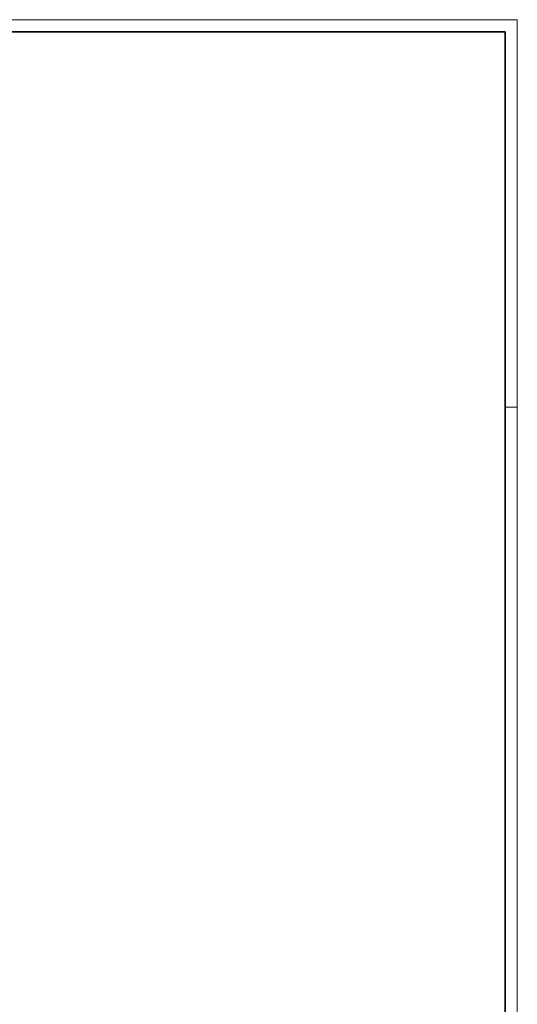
# Model space of a CAD drawing. Extents: x -720 to 300, y 62 to 1112.
# Tile 60 of 60: x 96 to 300, y 709 to 1112. Entities that reach past the tile are written whole.
import ezdxf
from ezdxf.lldxf.tags import DXFTag

# ---------------------------------------------------------------- set-up
doc = ezdxf.new("R2010")
doc.units = 0
doc.layers.add('iwb_Plankopf Rahmen', color=7, linetype='Continuous', lineweight=35)
tags = doc.linetypes.add('grob', pattern=[14, 3, -8, 3]).pattern_tags.tags
tags[8:9] = [DXFTag(74, 4), DXFTag(75, 0), DXFTag(340, '0'), DXFTag(46, 0.0), DXFTag(50, 0.0), DXFTag(44, 0.0), DXFTag(45, 0.0)]
tags[6:7] = [DXFTag(74, 4), DXFTag(75, 0), DXFTag(340, '0'), DXFTag(46, 0.0), DXFTag(50, 0.0), DXFTag(44, 0.0), DXFTag(45, 0.0)]
tags[4:5] = [DXFTag(74, 4), DXFTag(75, 0), DXFTag(340, '0'), DXFTag(46, 0.0), DXFTag(50, 0.0), DXFTag(44, 0.0), DXFTag(45, 0.0)]

msp = doc.modelspace()

# ---------------------------------------------------------------- linework, layer by layer
at = {"layer": 'iwb_Plankopf Rahmen', "color": 8, "linetype": 'grob', "lineweight": 5, "ltscale": 0.13, "true_color": 0x808080}
msp.add_line((300.35, 953.43), (295.35, 953.43), dxfattribs=at)
at = {"layer": 'iwb_Plankopf Rahmen', "color": 8, "lineweight": 13, "ltscale": 0.13, "true_color": 0x808080}
msp.add_lwpolyline([(300.35, 62.43), (-719.65, 62.43), (-719.65, 1112.43), (300.35, 1112.43), (300.35, 62.43)], close=True, dxfattribs=at)
at = {"layer": 'iwb_Plankopf Rahmen', "ltscale": 0.35}
msp.add_lwpolyline([(-699.65, 67.43), (-699.65, 1107.43), (295.35, 1107.43), (295.35, 67.43), (-599.65, 67.43), (-699.65, 67.43)], close=True, dxfattribs=at)

doc.saveas('drawing.dxf')
